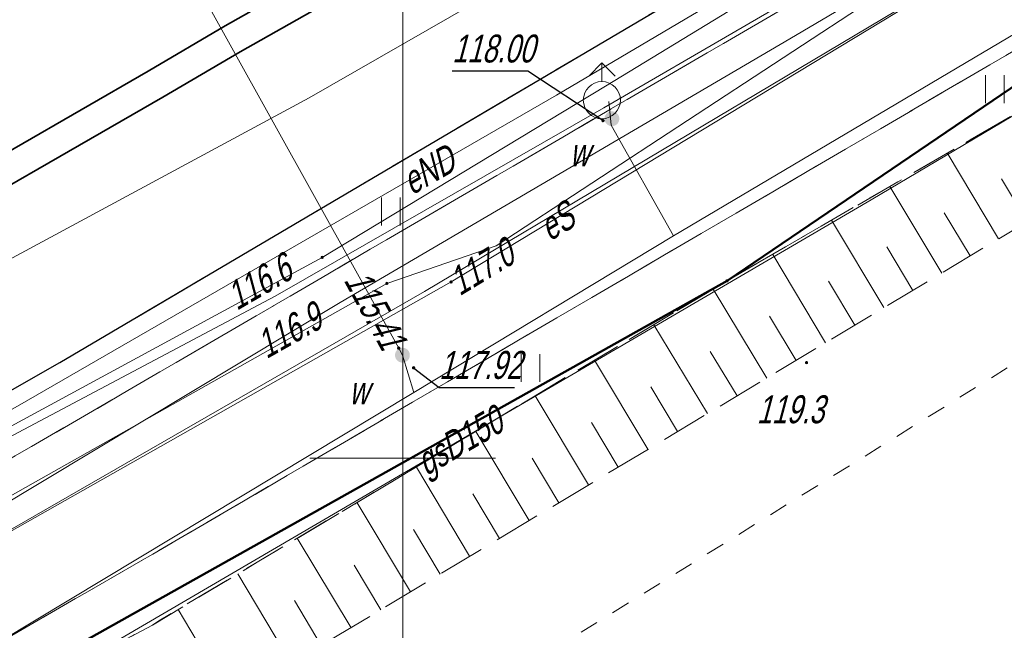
# Model space of a CAD drawing. Extents: x 7463256 to 7464485, y 5957341 to 5958260.
# Tile 187 of 256: x 7463990 to 7464016, y 5957795 to 5957812. Entities that reach past the tile are written whole.
import ezdxf
from ezdxf.enums import TextEntityAlignment as Align

# ---------------------------------------------------------------- set-up
doc = ezdxf.new("R2010")
doc.units = 0
doc.header["$MEASUREMENT"] = 0
for name, pattern in [('1.5_0.5', [2, 1.5, -0.5]), ('218-500', [1, 0.5, -0.5]), ('l219_500', [0]), ('mz1.0_0.5', [1.5, 1, -0.5]), ('mz1.25_0.5', [1.75, 1.25, -0.5])]:
    doc.linetypes.add(name, pattern=pattern)
doc.layers.get('0').update_dxf_attribs({"color": 2, "linetype": 'CONTINUOUS', "lineweight": 5})
for name, color, linetype in [('000 Inne (niezydentyfikowane)', 7, 'CONTINUOUS'), ('203-Punkt załamania granicy działki nie stabilizowany', 7, 'CONTINUOUS'), ('218-Granica użytku', 7, 'CONTINUOUS'), ('219-Linia granicy', 7, 'CONTINUOUS'), ('chodnik (powierzchnia)', 7, 'CONTINUOUS'), ('hydrant (punkt)', 7, 'CONTINUOUS'), ('jezdnia (powierzchnia)', 7, 'CONTINUOUS'), ('krawężnik (linia)', 7, 'CONTINUOUS'), ('przewód elektroenergetyczny (linia)', 7, 'CONTINUOUS'), ('przewód elektroenergetyczny (linia)-Atr1', 7, 'CONTINUOUS'), ('przewód gazowy (linia)', 7, 'CONTINUOUS'), ('przewód gazowy (linia)-Atr1', 7, 'CONTINUOUS'), ('przewód kanalizacyjny (linia)', 7, 'CONTINUOUS'), ('przewód telekomunikacyjny (linia)', 7, 'CONTINUOUS'), ('przewód wodociągowy (linia)', 7, 'CONTINUOUS'), ('punkt o określonej wysokości (sieć elektroenergetyczna)', 7, 'CONTINUOUS'), ('punkt o określonej wysokości (sieć elektroenergetyczna)-Atr2', 7, 'CONTINUOUS'), ('punkt o określonej wysokości (sieć wodociągowa)', 7, 'CONTINUOUS'), ('punkt o określonej wysokości (sieć wodociągowa)-Atr2', 7, 'CONTINUOUS'), ('punkt wysokościowy naturalny', 7, 'CONTINUOUS'), ('punkt wysokościowy naturalny-Atr2', 7, 'CONTINUOUS'), ('rura ochronna - przewód kanalizacyjny (linia)', 7, 'CONTINUOUS'), ('skarpa nieumocniona (powierzchnia)', 7, 'CONTINUOUS'), ('trawnik (powierzchnia)', 7, 'CONTINUOUS'), ('trawnik (powierzchnia) - symbol', 7, 'CONTINUOUS'), ('Wstawianie ramki sekcyjnej z opisem', 7, 'CONTINUOUS'), ('zasuwa - siec wodociągowa (punkt)', 7, 'CONTINUOUS'), ('zasuwa - siec wodociągowa (punkt)-Atr17', 7, 'CONTINUOUS')]:
    doc.layers.add(name, color=color, linetype=linetype)
doc.styles.get("Standard").update_dxf_attribs({"font": 'txt', "width": 0.75})

# ---------------------------------------------------------------- blocks, each defined once
blk = doc.blocks.new('PW01')
at = {"linetype": 'Continuous', "lineweight": 13}
h = blk.add_hatch(color=0, dxfattribs=at)
edge = h.paths.add_edge_path()
edge.add_arc((0, 0), 0.045, 0, 360)
blk = doc.blocks.new('US25')
at = {"linetype": 'Continuous', "lineweight": 0}
h = blk.add_hatch(color=0, dxfattribs=at)
edge = h.paths.add_edge_path()
edge.add_arc((0, 0), 0.2, 0, 360)
blk = doc.blocks.new('US02')
at = {"color": 0, "linetype": 'Continuous', "lineweight": 13}
for p, q in [((0, 1), (-0.353, 0.647)), ((0, 0.5), (0, 1)), ((0, 1), (0.354, 0.647))]:
    blk.add_line(p, q, dxfattribs=at)
blk.add_circle((0, 0), 0.5, dxfattribs=at)
blk = doc.blocks.new('TU04')
at = {"color": 0, "linetype": 'Continuous', "lineweight": 13}
for p, q in [((0, 0), (0, 0.75)), ((0.5, 0), (0.5, 0.75))]:
    blk.add_line(p, q, dxfattribs=at)
blk = doc.blocks.new('203')
at = {"linetype": 'Continuous', "lineweight": 0}
h = blk.add_hatch(color=0, dxfattribs=at)
edge = h.paths.add_edge_path()
edge.add_arc((0, 0), 0.045, 0, 360)

msp = doc.modelspace()

# ---------------------------------------------------------------- linework, layer by layer
at = {"layer": '000 Inne (niezydentyfikowane)', "color": 7, "linetype": 'Continuous', "lineweight": 13}
for p, q in [((7464016.04, 5957805.9), (7464014.66, 5957808.21)), ((7464014.51, 5957804.98), (7464013.11, 5957807.31)), ((7464016.81, 5957806.36), (7464016.12, 5957807.51)), ((7464015.28, 5957805.44), (7464014.58, 5957806.6)), ((7464012.95, 5957804.05), (7464011.54, 5957806.4)), ((7464013.73, 5957804.51), (7464013.03, 5957805.68)), ((7464011.38, 5957803.1), (7464009.96, 5957805.48)), ((7464012.17, 5957803.58), (7464011.46, 5957804.76)), ((7464009.8, 5957802.15), (7464008.36, 5957804.55)), ((7464010.59, 5957802.63), (7464009.87, 5957803.82)), ((7464008.2, 5957801.2), (7464006.76, 5957803.59)), ((7464009, 5957801.68), (7464008.28, 5957802.87)), ((7464006.6, 5957800.24), (7464005.16, 5957802.64)), ((7464007.4, 5957800.72), (7464006.68, 5957801.92)), ((7464005, 5957799.28), (7464003.56, 5957801.68)), ((7464005.8, 5957799.76), (7464005.08, 5957800.96)), ((7464003.4, 5957798.32), (7464001.97, 5957800.72)), ((7464004.2, 5957798.8), (7464003.48, 5957800)), ((7464001.8, 5957797.36), (7464000.37, 5957799.76)), ((7464002.6, 5957797.84), (7464001.89, 5957799.04)), ((7464000.21, 5957796.4), (7463998.77, 5957798.8)), ((7464001.01, 5957796.88), (7464000.29, 5957798.08)), ((7463998.61, 5957795.44), (7463997.16, 5957797.85)), ((7463999.41, 5957795.92), (7463998.69, 5957797.12)), ((7463997, 5957794.48), (7463995.56, 5957796.89)), ((7463997.8, 5957794.96), (7463997.08, 5957796.17)), ((7463995.4, 5957793.52), (7463993.95, 5957795.93))]:
    msp.add_line(p, q, dxfattribs=at)
at = {"layer": '218-Granica użytku', "color": 3, "linetype": '218-500', "lineweight": 18, "flags": 128}
msp.add_lwpolyline([(7463981.85, 5957781.09), (7464046.78, 5957821.34)], dxfattribs=at)
at = {"layer": '219-Linia granicy', "color": 3, "linetype": 'l219_500', "lineweight": 50, "flags": 128}
for points in [[(7464042.71, 5957827.82), (7464008.73, 5957804.77)], [(7464008.73, 5957804.77), (7463968.86, 5957782.44)]]:
    msp.add_lwpolyline(points, dxfattribs=at)
at = {"layer": 'chodnik (powierzchnia)', "color": 7, "linetype": 'mz1.0_0.5', "lineweight": 18, "flags": 128}
msp.add_lwpolyline([(7464044.81, 5957827.52), (7463993.27, 5957797.42), (7463967.7, 5957782.68), (7463966.96, 5957782.3), (7463925.12, 5957757.84), (7463915.69, 5957753.07), (7463914.83, 5957754.63), (7463914.43, 5957756.26), (7463923.36, 5957761.47), (7463965, 5957785.93), (7463991.54, 5957801.2), (7464040.11, 5957829.49), (7464042.09, 5957829.03), (7464043.6, 5957828.27)], close=True, dxfattribs=at)
at = {"layer": 'jezdnia (powierzchnia)', "color": 7, "linetype": '1.5_0.5', "lineweight": 18, "flags": 128}
msp.add_lwpolyline([(7464435.78, 5957969.39), (7464432.43, 5957972.86), (7464429.42, 5957974.41), (7464426.04, 5957975.11), (7464423.57, 5957975.29), (7464415.47, 5957975.65), (7464371.24, 5957977.61), (7464365.3, 5957977.72), (7464358.84, 5957977.54), (7464346.65, 5957976.28), (7464334.12, 5957974.86), (7464314.08, 5957972.37), (7464311.27, 5957971.79), (7464308.65, 5957970.79), (7464306.54, 5957969.49), (7464304.63, 5957967.74), (7464302.38, 5957964.84), (7464301.74, 5957963.57), (7464301.19, 5957962.16), (7464300.69, 5957960.13), (7464300.42, 5957957.35), (7464300.44, 5957956.63), (7464301.34, 5957947.07), (7464297.39, 5957932.65), (7464296.35, 5957938.67), (7464295.41, 5957944.67), (7464295.17, 5957946.64), (7464294.07, 5957955.56), (7464293.61, 5957956.95), (7464292.71, 5957958.8), (7464291.04, 5957961.16), (7464288.7, 5957963.43), (7464286.48, 5957964.87), (7464282.67, 5957966.24), (7464279.68, 5957966.6), (7464275.55, 5957966.1), (7464272.53, 5957965.24), (7464268.15, 5957963.7), (7464261.6, 5957961.09), (7464256.13, 5957958.63), (7464254.19, 5957957.73), (7464203.13, 5957927.95), (7464201.44, 5957926.95), (7464180.61, 5957914.62), (7464165.37, 5957905.54), (7464161.93, 5957903.53), (7464100.25, 5957867.28), (7464064.71, 5957846.22), (7464055.2, 5957840.55), (7464053.84, 5957839.49), (7464052.69, 5957837.84), (7464051.91, 5957836.3), (7464051.31, 5957834.34), (7464051.05, 5957832.31), (7464051.31, 5957830.32), (7464051.63, 5957829.49), (7464053.32, 5957826.48), (7464047.06, 5957824.65), (7464046.37, 5957825.86), (7464044.81, 5957827.52), (7464043.6, 5957828.27), (7464042.09, 5957829.03), (7464040.11, 5957829.49), (7464038.12, 5957829.49), (7464036.05, 5957829.05), (7464034.47, 5957828.33), (7463990.77, 5957802.57), (7463984.67, 5957799.1), (7463963.97, 5957788.11), (7463953.9, 5957782.45), (7463916.77, 5957760.61), (7463915.43, 5957759.41), (7463915.19, 5957759.06), (7463914.98, 5957758.7), (7463914.81, 5957758.32), (7463914.66, 5957757.92), (7463914.55, 5957757.51), (7463914.48, 5957757.1), (7463914.44, 5957756.68), (7463914.43, 5957756.26), (7463914.83, 5957754.63), (7463915.69, 5957753.07), (7463915.97, 5957752.41), (7463916.13, 5957752.13), (7463917.59, 5957749.55), (7463915.13, 5957748.12), (7463913.12, 5957750.74), (7463911.87, 5957752.81), (7463910.63, 5957754.01), (7463910.25, 5957754.23), (7463909.85, 5957754.42), (7463909.44, 5957754.57), (7463909.02, 5957754.68), (7463908.58, 5957754.76), (7463908.15, 5957754.79), (7463907.71, 5957754.78), (7463907.27, 5957754.73), (7463905.57, 5957754.08), (7463866.26, 5957731.41), (7463858.61, 5957727.02), (7463857.72, 5957725.98), (7463855.16, 5957717.14), (7463854.76, 5957719.2), (7463853.89, 5957720.78), (7463852.79, 5957721.69), (7463851.14, 5957722.42), (7463850.42, 5957722.32), (7463846.1, 5957719.79), (7463840.56, 5957716.65), (7463836.11, 5957713.89), (7463831.61, 5957710.47), (7463828.31, 5957707.66), (7463822.22, 5957701.89), (7463817.3, 5957696.82), (7463812.7, 5957691.61), (7463812.45, 5957691.34), (7463806.98, 5957684.37), (7463803.64, 5957679.75), (7463801.45, 5957676.28), (7463793.55, 5957663.48), (7463792.86, 5957661.7), (7463792.97, 5957659.75), (7463793.77, 5957657.97), (7463795.13, 5957656.54), (7463794.29, 5957652.43), (7463792.69, 5957652.63), (7463790.95, 5957652.54), (7463789.5, 5957652.32), (7463787.98, 5957651.93), (7463786.22, 5957650.98), (7463785.18, 5957649.81), (7463783.63, 5957647.28), (7463741.4, 5957578.12), (7463740.09, 5957575.93), (7463739.68, 5957574.67), (7463739.8, 5957572.76), (7463740.25, 5957571.39), (7463740.85, 5957570.49), (7463741.87, 5957569.43), (7463743.26, 5957568.37), (7463741.42, 5957565.08), (7463740.12, 5957565.67), (7463738.77, 5957566.02), (7463737.29, 5957566.06), (7463735.98, 5957565.85), (7463734.34, 5957565.14), (7463733.02, 5957564.22), (7463732.29, 5957563.18), (7463701.08, 5957512.16), (7463700.31, 5957510.77), (7463700.32, 5957510.77), (7463696.94, 5957505.36), (7463687.39, 5957489.52), (7463687.14, 5957489.11), (7463686.89, 5957488.7), (7463686.65, 5957488.29), (7463686.42, 5957487.87), (7463686.19, 5957487.45), (7463685.97, 5957487.02), (7463685.76, 5957486.59), (7463685.55, 5957486.16), (7463685.35, 5957485.73), (7463685.15, 5957485.29), (7463684.96, 5957484.85), (7463684.77, 5957484.4), (7463684.58, 5957483.96), (7463684.39, 5957483.51), (7463684.21, 5957483.06), (7463684.03, 5957482.61), (7463683.85, 5957482.17), (7463683.67, 5957481.72), (7463683.5, 5957481.27), (7463683.32, 5957480.81), (7463683.15, 5957480.36), (7463682.98, 5957479.91), (7463682.81, 5957479.45), (7463682.65, 5957479), (7463682.49, 5957478.54), (7463682.32, 5957478.08), (7463682.17, 5957477.62), (7463682.01, 5957477.15), (7463681.86, 5957476.69), (7463681.71, 5957476.22), (7463681.56, 5957475.76), (7463681.41, 5957475.29), (7463681.27, 5957474.82), (7463681.13, 5957474.35), (7463681, 5957473.88), (7463680.87, 5957473.41), (7463680.74, 5957472.94), (7463680.61, 5957472.47), (7463680.48, 5957471.99), (7463680.36, 5957471.52), (7463680.25, 5957471.05), (7463680.13, 5957470.57), (7463680.02, 5957470.09), (7463679.91, 5957469.61), (7463679.81, 5957469.12), (7463679.71, 5957468.64), (7463679.61, 5957468.16), (7463679.52, 5957467.67), (7463679.42, 5957467.19), (7463679.33, 5957466.7), (7463679.25, 5957466.22), (7463679.16, 5957465.73), (7463679.08, 5957465.25), (7463679, 5957464.76), (7463678.93, 5957464.27), (7463678.85, 5957463.78), (7463678.78, 5957463.28), (7463678.72, 5957462.79), (7463678.65, 5957462.3), (7463678.59, 5957461.81), (7463678.53, 5957461.31), (7463678.47, 5957460.82), (7463678.42, 5957460.33), (7463678.36, 5957459.83), (7463678.31, 5957459.34), (7463678.26, 5957458.84), (7463678.22, 5957458.35), (7463678.17, 5957457.85), (7463678.13, 5957457.36), (7463678.09, 5957456.86), (7463678.05, 5957456.37), (7463678.02, 5957455.87), (7463677.99, 5957455.41), (7463677.96, 5957454.94), (7463677.93, 5957454.48), (7463677.91, 5957454.01), (7463677.89, 5957453.55), (7463677.87, 5957453.08), (7463677.86, 5957452.62), (7463677.85, 5957452.15), (7463677.84, 5957451.69), (7463677.84, 5957451.22), (7463677.84, 5957450.76), (7463677.85, 5957450.29), (7463677.86, 5957449.83), (7463677.87, 5957449.36), (7463670.59, 5957467.12), (7463670.68, 5957467.58), (7463670.78, 5957468.04), (7463670.89, 5957468.5), (7463670.99, 5957468.96), (7463671.11, 5957469.42), (7463671.22, 5957469.87), (7463671.34, 5957470.33), (7463671.46, 5957470.78), (7463671.59, 5957471.24), (7463671.72, 5957471.69), (7463671.86, 5957472.14), (7463672, 5957472.59), (7463672.14, 5957473.04), (7463673.46, 5957477.28), (7463673.58, 5957477.76), (7463673.68, 5957478.24), (7463673.77, 5957478.73), (7463673.84, 5957479.22), (7463673.89, 5957479.71), (7463673.93, 5957480.2), (7463673.95, 5957480.7), (7463673.95, 5957481.19), (7463673.93, 5957481.63), (7463673.91, 5957482.08), (7463673.86, 5957482.52), (7463673.81, 5957482.96), (7463673.74, 5957483.4), (7463673.66, 5957483.84), (7463673.57, 5957484.28), (7463673.47, 5957484.71), (7463673.35, 5957485.14), (7463673.2, 5957485.61), (7463673.02, 5957486.08), (7463672.82, 5957486.54), (7463672.6, 5957486.99), (7463672.36, 5957487.42), (7463672.1, 5957487.85), (7463671.82, 5957488.26), (7463671.52, 5957488.66), (7463671.25, 5957489.02), (7463670.95, 5957489.36), (7463670.64, 5957489.68), (7463670.3, 5957489.97), (7463669.95, 5957490.25), (7463669.57, 5957490.5), (7463669.19, 5957490.73), (7463668.78, 5957490.93), (7463668.37, 5957491.1), (7463667.96, 5957491.31), (7463667.54, 5957491.51), (7463667.12, 5957491.7), (7463666.7, 5957491.89), (7463666.27, 5957492.06), (7463665.84, 5957492.23), (7463665.41, 5957492.38), (7463664.97, 5957492.53), (7463642.84, 5957508.24), (7463669.89, 5957497.69), (7463670.31, 5957497.52), (7463670.74, 5957497.36), (7463671.18, 5957497.22), (7463671.62, 5957497.11), (7463672.07, 5957497.01), (7463672.52, 5957496.93), (7463672.97, 5957496.87), (7463673.43, 5957496.83), (7463673.89, 5957496.8), (7463674.34, 5957496.8), (7463674.8, 5957496.82), (7463675.3, 5957496.85), (7463675.79, 5957496.9), (7463676.29, 5957496.96), (7463676.78, 5957497.02), (7463677.27, 5957497.1), (7463677.76, 5957497.19), (7463678.25, 5957497.29), (7463678.74, 5957497.4), (7463679.22, 5957497.52), (7463679.7, 5957497.65), (7463680.18, 5957497.79), (7463680.66, 5957497.94), (7463681.12, 5957498.11), (7463681.59, 5957498.29), (7463682.05, 5957498.49), (7463682.49, 5957498.71), (7463682.94, 5957498.94), (7463683.37, 5957499.19), (7463683.81, 5957499.43), (7463684.24, 5957499.68), (7463684.65, 5957499.96), (7463685.06, 5957500.25), (7463685.45, 5957500.55), (7463685.83, 5957500.88), (7463686.2, 5957501.21), (7463686.55, 5957501.56), (7463686.89, 5957501.93), (7463688.47, 5957503.86), (7463689.58, 5957505.52), (7463695.05, 5957514.51), (7463697.35, 5957517.63), (7463699.52, 5957521.26), (7463701.68, 5957524.9), (7463703.98, 5957528.54), (7463706.45, 5957532.61), (7463709.76, 5957538.71), (7463712.45, 5957543.07), (7463719.87, 5957554.72), (7463722.1, 5957558.36), (7463724.25, 5957562.41), (7463732.9, 5957576.65), (7463767.27, 5957632.9), (7463796.54, 5957680.74), (7463799.31, 5957684.89), (7463802.28, 5957688.92), (7463805.13, 5957692.62), (7463808.07, 5957696.14), (7463812, 5957700.58), (7463813.05, 5957701.59), (7463815.17, 5957703.91), (7463818.63, 5957707.32), (7463821.81, 5957710.38), (7463824, 5957712.35), (7463825.06, 5957713.31), (7463827.47, 5957715.22), (7463831.55, 5957718.14), (7463834.51, 5957720.09), (7463871.58, 5957742.02), (7463872.84, 5957742.74), (7463873.73, 5957743.25), (7463884.95, 5957749.82), (7463947.94, 5957787.04), (7463958.13, 5957793.13), (7463978.66, 5957805.82), (7463992.86, 5957814.5), (7464021.02, 5957831.03), (7464036.35, 5957840.19), (7464045.52, 5957845.62), (7464072.76, 5957861.89), (7464098.08, 5957876.78), (7464143.2, 5957903.29), (7464143.83, 5957904.35), (7464144.42, 5957906.04), (7464144.87, 5957907.87), (7464144.93, 5957908.37), (7464145, 5957909.96), (7464144.74, 5957911.42), (7464152.37, 5957912.8), (7464152.74, 5957912.55), (7464154.03, 5957911.87), (7464155.59, 5957911.35), (7464156.76, 5957911.33), (7464160.57, 5957913.58), (7464192.28, 5957932.28), (7464213.7, 5957945.07), (7464214.43, 5957945.48), (7464238.65, 5957959.71), (7464249.15, 5957965.6), (7464251.26, 5957966.66), (7464253.69, 5957967.84), (7464257.35, 5957969.46), (7464261.98, 5957971.33), (7464263.31, 5957972), (7464273.13, 5957975.13), (7464277.92, 5957976.24), (7464280.42, 5957977.04), (7464282.71, 5957978.14), (7464285.69, 5957980.47), (7464287.52, 5957982.76), (7464288.9, 5957985.47), (7464289.81, 5957990.22), (7464289.57, 5957993.19), (7464288.87, 5958000.11), (7464295.35, 5958000.29), (7464295.83, 5957995.88), (7464296.53, 5957992.32), (7464297.86, 5957989.04), (7464299.36, 5957986.74), (7464301.71, 5957984.36), (7464305.3, 5957982.36), (7464307.82, 5957981.66), (7464311.17, 5957981.45), (7464364.74, 5957987.95), (7464391.32, 5957991.11), (7464398.1, 5957991.95), (7464414.27, 5957994.02), (7464414.84, 5957994.09), (7464425.44, 5957995.47), (7464427.97, 5957995.83), (7464434.5, 5957997.95), (7464434.9, 5957998.22), (7464435.3, 5957998.5), (7464435.68, 5957998.8), (7464436.05, 5957999.11), (7464436.4, 5957999.44), (7464436.74, 5957999.78), (7464437.07, 5958000.13), (7464437.39, 5958000.5), (7464437.69, 5958000.88), (7464437.97, 5958001.27), (7464438.24, 5958001.67), (7464438.49, 5958002.08), (7464438.73, 5958002.5), (7464438.95, 5958002.94), (7464439.15, 5958003.37), (7464439.33, 5958003.82), (7464439.5, 5958004.28), (7464439.65, 5958004.74), (7464439.78, 5958005.2), (7464439.89, 5958005.67), (7464439.98, 5958006.15), (7464440.05, 5958006.62), (7464440.11, 5958007.1), (7464440.14, 5958007.59), (7464440.16, 5958008.07), (7464437.87, 5957962.55), (7464436.62, 5957968.02)], close=True, dxfattribs=at)
at = {"layer": 'krawężnik (linia)', "color": 7, "linetype": 'Continuous', "lineweight": 25, "flags": 128}
msp.add_lwpolyline([(7463916.77, 5957760.61), (7463953.9, 5957782.45), (7463963.97, 5957788.11), (7463984.67, 5957799.1), (7463990.77, 5957802.57), (7464034.47, 5957828.33), (7464036.05, 5957829.05), (7464038.12, 5957829.49), (7464040.11, 5957829.49), (7464042.09, 5957829.03), (7464043.6, 5957828.27), (7464044.81, 5957827.52), (7464046.37, 5957825.86), (7464047.06, 5957824.65)], dxfattribs=at)
at = {"layer": 'przewód elektroenergetyczny (linia)', "color": 1, "linetype": 'Continuous', "lineweight": 18, "flags": 128}
for points in [[(7463943.01, 5957775.26), (7463947.88, 5957778.12), (7463971.4, 5957791.25), (7463980.82, 5957796.36), (7463989.92, 5957801.57), (7464004.14, 5957809.76), (7464012.75, 5957814.86), (7464034.38, 5957827.98), (7464040.79, 5957828.95), (7464044.53, 5957828)], [(7463932.6, 5957767.49), (7463946.45, 5957775.24), (7463957.63, 5957782.08), (7463968.04, 5957788.01), (7463976.35, 5957791.61), (7463999.57, 5957804.7), (7464002.51, 5957805.71), (7464012.82, 5957812.46), (7464013.13, 5957814.17), (7464016.98, 5957816.36), (7464020.03, 5957818.14), (7464024.48, 5957820.84), (7464030.38, 5957824.61), (7464036.62, 5957828.28), (7464040.33, 5957828.32), (7464042.87, 5957827.61), (7464046.3, 5957824.22)], [(7464059.164, 5957797.959), (7464053.35, 5957807.67), (7464045.58, 5957820.42), (7464037.86, 5957823.45), (7464032.01, 5957825.29), (7464030.64, 5957825.34), (7464018.64, 5957818.03), (7464005.46, 5957810.01), (7463997.83, 5957805.4), (7463989.24, 5957800.74), (7463982.53, 5957797.14), (7463964.85, 5957787.35), (7463952.9, 5957780.74), (7463943.52, 5957775.23)], [(7463902.38, 5957748.1), (7463907.55, 5957751.24), (7463910.89, 5957752.88), (7463920.59, 5957758.37), (7463929.29, 5957763.36), (7463955.47, 5957778.79), (7463972.29, 5957788.41), (7463974.56, 5957789.59), (7463977.88, 5957791.49), (7464001.3, 5957804.74), (7464022.63, 5957817.64), (7464033.15, 5957824.06), (7464033.75, 5957824.33), (7464034.55, 5957824.34), (7464038.73, 5957823.14), (7464042.08, 5957822.08), (7464046.16, 5957820.15), (7464052.82, 5957809.59), (7464056.52, 5957803.41), (7464059.45, 5957798.24), (7464059.505, 5957798.149)], [(7463905.34, 5957744.65), (7463910.39, 5957747.47), (7463917.41, 5957751.56), (7463915.21, 5957755.68), (7463916.83, 5957758.97), (7463923.16, 5957762.79), (7463933.11, 5957768.77), (7463937.95, 5957771.76), (7463948.73, 5957777.67), (7463958.17, 5957782.94), (7463965.81, 5957787.46), (7463970.06, 5957789.96), (7463973.03, 5957791.65), (7463981.01, 5957796.06), (7463986.56, 5957799.06), (7463996.56, 5957804.36), (7464005.41, 5957809.42), (7464013.08, 5957813.88)]]:
    msp.add_lwpolyline(points, dxfattribs=at)
at = {"layer": 'przewód gazowy (linia)', "color": 40, "linetype": 'Continuous', "lineweight": 18, "flags": 128}
msp.add_lwpolyline([(7463913.41, 5957745.94), (7463913.4, 5957745.97), (7463911.35, 5957749.52), (7463910.92, 5957750.29), (7463911.27, 5957750.5), (7463916.47, 5957753.7), (7463919.23, 5957755.37), (7463925.69, 5957759.08), (7463926.77, 5957759.74), (7463946.89, 5957771.3), (7463970.03, 5957784.62), (7463971.41, 5957783.17), (7463991.35, 5957794.53), (7464012.61, 5957806.95), (7464027.2, 5957815.6), (7464032.23, 5957818.93), (7464041.75, 5957824.64), (7464042.05, 5957824.82), (7464043.95, 5957825), (7464044.96, 5957825.49), (7464050.7, 5957829.04), (7464051.91, 5957829.79), (7464052.3, 5957830.01)], dxfattribs=at)
at = {"layer": 'przewód kanalizacyjny (linia)', "color": 34, "linetype": 'Continuous', "lineweight": 18, "flags": 128}
for points in [[(7464027.29, 5957828.71), (7464013.86, 5957821.17), (7464012.44, 5957820.39), (7464009.34, 5957818.62), (7464002.84, 5957815.01), (7463995.62, 5957810.93), (7463993.54, 5957809.71), (7463986.27, 5957805.53), (7463986.11, 5957805.9), (7463985.92, 5957806.25), (7463993.14, 5957810.41), (7463995.22, 5957811.63), (7464002.44, 5957815.71), (7464008.94, 5957819.32), (7464012.05, 5957821.09), (7464013.48, 5957821.87), (7464026.91, 5957829.41)], [(7463969.53, 5957794.64), (7463997.48, 5957809.69), (7464007.01, 5957815.16)]]:
    msp.add_lwpolyline(points, dxfattribs=at)
at = {"layer": 'przewód telekomunikacyjny (linia)', "color": 30, "linetype": 'Continuous', "lineweight": 18, "flags": 128}
for points in [[(7463934.93, 5957767.49), (7463950.59, 5957776.24), (7463967.83, 5957785.98), (7463975.02, 5957790.4), (7463985.5, 5957795.81), (7464000.58, 5957804.48), (7464017.41, 5957814.5), (7464028.88, 5957821.45), (7464036.26, 5957826.44), (7464036.38, 5957826.54), (7464040.26, 5957829.04), (7464041.29, 5957829.67), (7464055.53, 5957838.1), (7464062.69, 5957842.41), (7464076.59, 5957850.48), (7464089.6, 5957858.14), (7464106.44, 5957867.99), (7464119.93, 5957875.96), (7464136.24, 5957885.65), (7464148.02, 5957892.55), (7464162.57, 5957901.07), (7464178.87, 5957910.73), (7464199.4, 5957922.6)], [(7463922.85, 5957761.06), (7463934.3, 5957767.29), (7463944.84, 5957773.42), (7463954.36, 5957778.9), (7463969, 5957787.27), (7463975.14, 5957790.81), (7463989.01, 5957798.6), (7463998.31, 5957804.19), (7464010.42, 5957811.28), (7464024.07, 5957819.33), (7464036.38, 5957826.54), (7464031.9, 5957811.81), (7464030.29, 5957805.05), (7464034.46, 5957797.7), (7464039.688, 5957787.148)]]:
    msp.add_lwpolyline(points, dxfattribs=at)
at = {"layer": 'przewód wodociągowy (linia)', "color": 5, "linetype": 'Continuous', "lineweight": 18, "flags": 128}
for points in [[(7463971.79, 5957850.068), (7463972.96, 5957847.9), (7463983.21, 5957832.77), (7463985.31, 5957829.04), (7463990.81, 5957819.29), (7463999.89, 5957802.96), (7463999.99, 5957802.77), (7464000.3, 5957801.77)], [(7463964, 5957781.38), (7463982.36, 5957791.17), (7463989.15, 5957795.07), (7464000.3, 5957801.77), (7464007.29, 5957805.98), (7464024.61, 5957816.24), (7464032.01, 5957820.81), (7464044.53, 5957828.34), (7464045.66, 5957829.04), (7464050.66, 5957832.11), (7464061.41, 5957838.59), (7464065.78, 5957841.23), (7464070.54, 5957843.96)], [(7464007.29, 5957805.98), (7464005.61, 5957808.96), (7464005.55, 5957809.59)]]:
    msp.add_lwpolyline(points, dxfattribs=at)
at = {"layer": 'punkt o określonej wysokości (sieć wodociągowa)-Atr2', "color": 7, "flags": 128}
for points in [[(7464005.39, 5957809.08), (7464003.37, 5957810.41), (7464001.329, 5957810.41)], [(7464000.29, 5957802.43), (7464000.98, 5957801.9), (7464003.004, 5957801.9)]]:
    msp.add_lwpolyline(points, dxfattribs=at)
at = {"layer": 'rura ochronna - przewód kanalizacyjny (linia)', "color": 34, "linetype": 'Continuous', "lineweight": 35, "flags": 128}
msp.add_lwpolyline([(7464027.29, 5957828.71), (7464013.86, 5957821.17), (7464012.44, 5957820.39), (7464009.34, 5957818.62), (7464002.84, 5957815.01), (7463995.62, 5957810.93), (7463993.54, 5957809.71), (7463986.27, 5957805.53), (7463986.11, 5957805.9), (7463985.92, 5957806.25), (7463993.14, 5957810.41), (7463995.22, 5957811.63), (7464002.44, 5957815.71), (7464008.94, 5957819.32), (7464012.05, 5957821.09), (7464013.48, 5957821.87), (7464026.91, 5957829.41)], dxfattribs=at)
at = {"layer": 'skarpa nieumocniona (powierzchnia)', "color": 7, "linetype": 'mz1.25_0.5', "lineweight": 18, "flags": 128}
msp.add_lwpolyline([(7464045.81, 5957826.46), (7464045.69, 5957826.26), (7464043.15, 5957824.12), (7464029.4, 5957813.91), (7463978.09, 5957783.14), (7463973.97, 5957780.53), (7463967.19, 5957776.7), (7463959.97, 5957773.35), (7463957.11, 5957772.16), (7463962.85, 5957778.1), (7463965.44, 5957780.6), (7463967.86, 5957781.9), (7463968.86, 5957782.44), (7463971.86, 5957784.05), (7463976.07, 5957786.3), (7463980.35, 5957788.6), (7463984.26, 5957790.69), (7463987.93, 5957792.66), (7463990.81, 5957794.2), (7463993.26, 5957795.51), (7463993.43, 5957795.62), (7463996.08, 5957797.2), (7463998.73, 5957798.78), (7464005.82, 5957803.03), (7464008.73, 5957804.77), (7464022.12, 5957812.53), (7464032.77, 5957818.74), (7464042.43, 5957824.43), (7464045.71, 5957826.56)], close=True, dxfattribs=at)
at = {"layer": 'trawnik (powierzchnia)', "color": 7, "linetype": 'mz1.0_0.5', "lineweight": 18, "flags": 128}
for points in [[(7463991.54, 5957801.2), (7463965, 5957785.93), (7463923.36, 5957761.47), (7463914.43, 5957756.26), (7463914.44, 5957756.68), (7463914.48, 5957757.1), (7463914.55, 5957757.51), (7463914.66, 5957757.92), (7463914.81, 5957758.32), (7463914.98, 5957758.7), (7463915.19, 5957759.06), (7463915.43, 5957759.41), (7463916.77, 5957760.61), (7463953.9, 5957782.45), (7463963.97, 5957788.11), (7463984.67, 5957799.1), (7463990.77, 5957802.57), (7464034.47, 5957828.33), (7464036.05, 5957829.05), (7464038.12, 5957829.49), (7464040.11, 5957829.49)], [(7464045.71, 5957826.56), (7464042.43, 5957824.43), (7464032.77, 5957818.74), (7464022.12, 5957812.53), (7464008.73, 5957804.77), (7464005.82, 5957803.03), (7463993.26, 5957795.51), (7463990.81, 5957794.2), (7463987.93, 5957792.66), (7463984.26, 5957790.69), (7463980.35, 5957788.6), (7463976.07, 5957786.3), (7463971.86, 5957784.05), (7463968.86, 5957782.44), (7463967.86, 5957781.9), (7463965.44, 5957780.6), (7463962.85, 5957778.1), (7463957.11, 5957772.16), (7463940.46, 5957759.41), (7463935.01, 5957760.44), (7463930.89, 5957757.72), (7463926.97, 5957753.4), (7463926.62, 5957751.32), (7463918.15, 5957749.88), (7463917.59, 5957749.55), (7463916.13, 5957752.13), (7463915.97, 5957752.41), (7463915.69, 5957753.07), (7463925.12, 5957757.84), (7463966.96, 5957782.3), (7463967.7, 5957782.68), (7463993.27, 5957797.42), (7464044.81, 5957827.52)]]:
    msp.add_lwpolyline(points, close=True, dxfattribs=at)
at = {"layer": 'Wstawianie ramki sekcyjnej z opisem', "color": 7, "linetype": 'Continuous', "lineweight": 13, "flags": 128}
for points in [[(7464000, 5957765.116), (7464000, 5957867.275)], [(7464000, 5957867.275), (7464000, 5957765.116)], [(7464000, 5957797.5), (7464000, 5957802.5)], [(7464000, 5957797.5), (7464000, 5957802.5)], [(7463997.5, 5957800), (7464000, 5957800)], [(7464000, 5957800), (7464002.5, 5957800)]]:
    msp.add_lwpolyline(points, dxfattribs=at)

# ---------------------------------------------------------------- block references
at = {"layer": '203-Punkt załamania granicy działki nie stabilizowany', "color": 3, "linetype": 'Continuous', "lineweight": 18}
msp.add_blockref('203', (7464008.73, 5957804.77), dxfattribs=at)
at = {"layer": 'hydrant (punkt)', "color": 7, "linetype": 'Continuous', "lineweight": 18}
msp.add_blockref('US02', (7464005.36, 5957809.63), dxfattribs=at)
at = {"layer": 'punkt o określonej wysokości (sieć elektroenergetyczna)', "color": 1, "linetype": 'Continuous', "lineweight": 13}
for p in [(7463997.83, 5957805.4), (7463999.57, 5957804.7), (7464001.3, 5957804.74)]:
    msp.add_blockref('PW01', p, dxfattribs=at)
at = {"layer": 'punkt o określonej wysokości (sieć wodociągowa)', "color": 5, "linetype": 'Continuous', "lineweight": 13}
for p, rotation in [((7464005.39, 5957809.08), 27.74), ((7463999.89, 5957802.96), 299.06), ((7464000.29, 5957802.43), 27.56)]:
    msp.add_blockref('PW01', p, dxfattribs=dict(at, rotation=rotation))
at = {"layer": 'punkt wysokościowy naturalny', "color": 7, "linetype": 'Continuous', "lineweight": 13}
msp.add_blockref('PW01', (7464010.87, 5957802.57), dxfattribs=at)
at = {"layer": 'trawnik (powierzchnia) - symbol', "color": 7, "linetype": 'Continuous', "lineweight": 18}
for p in [(7464015.69, 5957809.55), (7463999.43, 5957806.26), (7464003.19, 5957802.05)]:
    msp.add_blockref('TU04', p, dxfattribs=at)
at = {"layer": 'zasuwa - siec wodociągowa (punkt)', "color": 7, "linetype": 'Continuous', "lineweight": 13}
for p, rotation in [((7464005.63, 5957809.13), 27.74), ((7463999.99, 5957802.77), 27.56)]:
    msp.add_blockref('US25', p, dxfattribs=dict(at, rotation=rotation))

# ---------------------------------------------------------------- texts
at = {"layer": 'przewód elektroenergetyczny (linia)-Atr1', "color": 1, "oblique": 15, "width": 0.72}
for s, rotation, p in [('eND', 29.94, (7464000.24, 5957807.06)), ('eS', 31.16, (7464003.95, 5957805.82))]:
    msp.add_text(s, height=0.75, rotation=rotation, dxfattribs=at).set_placement(p)
at = {"layer": 'przewód gazowy (linia)-Atr1', "color": 7, "oblique": 15, "width": 0.72}
msp.add_text('gsD150', height=0.75, rotation=30.3, dxfattribs=at).set_placement((7464000.63, 5957799.51))
at = {"layer": 'punkt o określonej wysokości (sieć elektroenergetyczna)-Atr2', "color": 1, "oblique": 15, "width": 0.72}
for s, rotation, p in [('117.0', 31.16, (7464001.53, 5957804.35)), ('116.6', 30.08, (7463995.53, 5957803.96)), ('116.9', 29.42, (7463996.33, 5957802.66))]:
    msp.add_text(s, height=0.75, rotation=rotation, dxfattribs=at).set_placement(p)
at = {"layer": 'punkt o określonej wysokości (sieć wodociągowa)-Atr2', "color": 5, "oblique": 15, "width": 0.72}
for s, p in [('118.00', (7464001.329, 5957810.418)), ('117.92', (7464000.98, 5957801.908))]:
    msp.add_text(s, height=0.75, dxfattribs=at).set_placement(p, align=Align.BOTTOM_LEFT)
msp.add_text('115.41', height=0.75, rotation=298.46, dxfattribs=at).set_placement((7463998.4, 5957804.79))
at = {"layer": 'punkt wysokościowy naturalny-Atr2', "color": 7, "oblique": 15, "width": 0.72}
msp.add_text('119.3', height=0.75, dxfattribs=at).set_placement((7464009.53, 5957800.94))
at = {"layer": 'zasuwa - siec wodociągowa (punkt)-Atr17', "color": 7, "oblique": 15, "width": 0.72}
for p in [(7464004.49, 5957807.85), (7463998.55, 5957801.45)]:
    msp.add_text('w', height=0.75, dxfattribs=at).set_placement(p)

doc.saveas('drawing.dxf')
